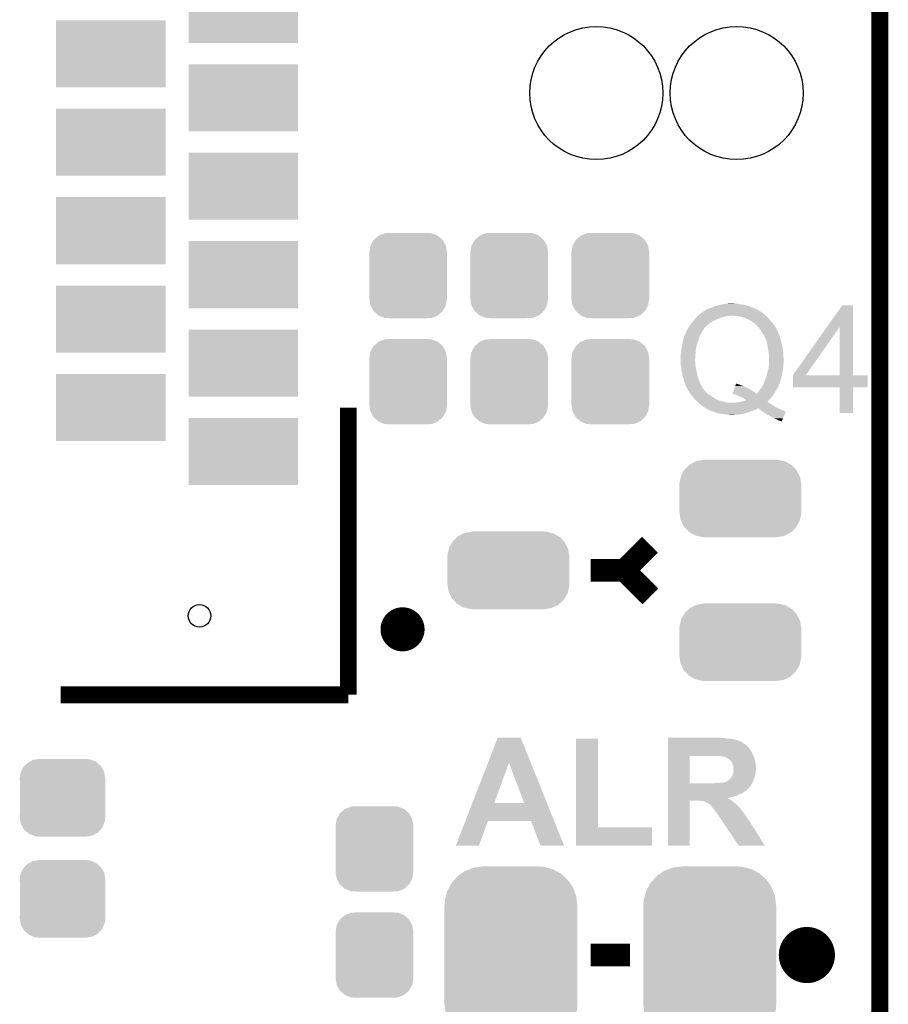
# Model space of a CAD drawing. Extents: x -0.05 to 0.95, y -0.15 to 2.1.
# Tile 32 of 51: x 0.64 to 0.95, y 0.99 to 1.34. Entities that reach past the tile are written whole.
import ezdxf

# ---------------------------------------------------------------- set-up
doc = ezdxf.new("R2010")
doc.units = 0
doc.layers.get('0').update_dxf_attribs({"linetype": 'CONTINUOUS'})
for name, color, linetype in [('LTE_IOT_13_CLICK_V101A_GKO', 9, 'CONTINUOUS'), ('LTE_IOT_13_CLICK_V101A_GTO', 11, 'CONTINUOUS'), ('LTE_IOT_13_CLICK_V101A_GTS', 8, 'CONTINUOUS')]:
    doc.layers.add(name, color=color, linetype=linetype)

# ---------------------------------------------------------------- blocks, each defined once
blk = doc.blocks.new('CUSTOM_171')
for points in [[(-0.02007, 0.02685), (-0.01898, 0.02807), (0.0202, 0.02685), (0.01884, 0.02807)], [(-0.01898, 0.02807), (-0.01755, 0.02906), (0.01884, 0.02807), (0.01772, 0.02906)], [(-0.01755, 0.02906), (-0.01625, 0.02996), (0.01772, 0.02906), (0.01604, 0.02996)], [(-0.01625, 0.02996), (-0.01451, 0.03062), (0.01604, 0.02996), (0.01479, 0.03062)], [(-0.01451, 0.03062), (-0.01315, 0.03114), (0.01479, 0.03062), (0.01274, 0.03114)], [(-0.01315, 0.03114), (-0.01076, 0.03144), (0.01274, 0.03114), (0.01157, 0.03144)], [(-0.01076, 0.03144), (-0.00985, 0.03155), (0.01157, 0.03144), (0.00985, 0.03155)], [(-0.02197, 0.02411), (-0.02119, 0.02558), (0.02208, 0.02411), (0.02107, 0.02558)], [(-0.02119, 0.02558), (-0.02007, 0.02685), (0.02107, 0.02558), (0.0202, 0.02685)], [(-0.02315, 0.021), (-0.02274, 0.02264), (0.02325, 0.021), (0.02263, 0.02264)], [(-0.02274, 0.02264), (-0.02197, 0.02411), (0.02263, 0.02264), (0.02208, 0.02411)], [(-0.0237, -0.0177), (-0.0237, 0.0177), (0.0237, -0.0177), (0.0237, 0.0177)], [(-0.02365, 0.0177), (-0.02354, 0.01942), (0.02365, 0.0177), (0.02344, 0.01942)], [(-0.02354, 0.01942), (-0.02315, 0.021), (0.02344, 0.01942), (0.02325, 0.021)], [(-0.02344, -0.01942), (-0.02365, -0.0177), (0.02354, -0.01942), (0.02365, -0.0177)], [(-0.02325, -0.021), (-0.02344, -0.01942), (0.02315, -0.021), (0.02354, -0.01942)], [(-0.02263, -0.02264), (-0.02325, -0.021), (0.02274, -0.02264), (0.02315, -0.021)], [(-0.02208, -0.02411), (-0.02263, -0.02264), (0.02197, -0.02411), (0.02274, -0.02264)], [(-0.02107, -0.02558), (-0.02208, -0.02411), (0.02119, -0.02558), (0.02197, -0.02411)], [(-0.0202, -0.02685), (-0.02107, -0.02558), (0.02007, -0.02685), (0.02119, -0.02558)], [(-0.01884, -0.02807), (-0.0202, -0.02685), (0.01898, -0.02807), (0.02007, -0.02685)], [(-0.01772, -0.02906), (-0.01884, -0.02807), (0.01755, -0.02906), (0.01898, -0.02807)], [(-0.01604, -0.02996), (-0.01772, -0.02906), (0.01625, -0.02996), (0.01755, -0.02906)], [(-0.01479, -0.03062), (-0.01604, -0.02996), (0.01451, -0.03062), (0.01625, -0.02996)], [(-0.01274, -0.03114), (-0.01479, -0.03062), (0.01315, -0.03114), (0.01451, -0.03062)], [(-0.01157, -0.03144), (-0.01274, -0.03114), (0.01076, -0.03144), (0.01315, -0.03114)], [(-0.00985, -0.03155), (-0.01157, -0.03144), (0.00985, -0.03155), (0.01076, -0.03144)]]:
    blk.add_solid(points)
blk = doc.blocks.new('CUSTOM_84')
for points in [[(-0.01229, 0.01267), (-0.01059, 0.01419), (0.01231, 0.01267), (0.01057, 0.01419)], [(-0.01059, 0.01419), (-0.01052, 0.01422), (0.01057, 0.01419), (0.01054, 0.01422)], [(-0.01052, 0.01422), (-0.00841, 0.01508), (0.01054, 0.01422), (0.00839, 0.01508)], [(-0.00841, 0.01508), (-0.00819, 0.01509), (0.00839, 0.01508), (0.00836, 0.01509)], [(-0.00819, 0.01509), (-0.00607, 0.0152), (0.00836, 0.01509), (0.00607, 0.0152)], [(-0.01385, 0.0083), (-0.01347, 0.01057), (0.01385, 0.0083), (0.01346, 0.01057)], [(-0.01347, 0.01057), (-0.01344, 0.01062), (0.01346, 0.01057), (0.01345, 0.01062)], [(-0.01344, 0.01062), (-0.01234, 0.01263), (0.01345, 0.01062), (0.01233, 0.01263)], [(-0.01234, 0.01263), (-0.01229, 0.01267), (0.01233, 0.01263), (0.01231, 0.01267)], [(-0.01385, 0.00825), (-0.01385, 0.0083), (0.01385, 0.00825), (0.01385, 0.0083)], [(-0.01385, -0.00825), (-0.01385, 0.00825), (0.01385, -0.00825), (0.01385, 0.00825)], [(-0.01385, -0.0083), (-0.01385, -0.00825), (0.01385, -0.0083), (0.01385, -0.00825)], [(-0.01346, -0.01057), (-0.01385, -0.0083), (0.01347, -0.01057), (0.01385, -0.0083)], [(-0.01345, -0.01062), (-0.01346, -0.01057), (0.01344, -0.01062), (0.01347, -0.01057)], [(-0.01233, -0.01263), (-0.01345, -0.01062), (0.01234, -0.01263), (0.01344, -0.01062)], [(-0.01231, -0.01267), (-0.01233, -0.01263), (0.01229, -0.01267), (0.01234, -0.01263)], [(-0.01057, -0.01419), (-0.01231, -0.01267), (0.01059, -0.01419), (0.01229, -0.01267)], [(-0.01054, -0.01422), (-0.01057, -0.01419), (0.01052, -0.01422), (0.01059, -0.01419)], [(-0.00839, -0.01508), (-0.01054, -0.01422), (0.00841, -0.01508), (0.01052, -0.01422)], [(-0.00836, -0.01509), (-0.00839, -0.01508), (0.00819, -0.01509), (0.00841, -0.01508)], [(-0.00607, -0.0152), (-0.00836, -0.01509), (0.00607, -0.0152), (0.00819, -0.01509)]]:
    blk.add_solid(points)
blk = doc.blocks.new('CUSTOM_86')
for points in [[(-0.01475, 0.00922), (-0.01419, 0.01059), (0.01485, 0.00922), (0.01409, 0.01059)], [(-0.01419, 0.01059), (-0.01358, 0.01127), (0.01409, 0.01059), (0.01371, 0.01127)], [(-0.01358, 0.01127), (-0.01263, 0.01234), (0.01371, 0.01127), (0.01249, 0.01234)], [(-0.01263, 0.01234), (-0.01175, 0.01282), (0.01249, 0.01234), (0.01194, 0.01282)], [(-0.01175, 0.01282), (-0.01057, 0.01347), (0.01194, 0.01282), (0.01032, 0.01347)], [(-0.01057, 0.01347), (-0.0092, 0.01369), (0.01032, 0.01347), (0.00976, 0.01369)], [(-0.0092, 0.01369), (-0.00825, 0.01385), (0.00976, 0.01369), (0.00825, 0.01385)], [(-0.01525, 0.0069), (-0.01508, 0.00841), (0.01525, 0.0069), (0.01499, 0.00841)], [(-0.01508, 0.00841), (-0.01475, 0.00922), (0.01499, 0.00841), (0.01485, 0.00922)], [(-0.0152, 0.00607), (-0.01525, 0.0069), (0.0152, 0.00607), (0.01525, 0.0069)], [(-0.0152, -0.00607), (-0.0152, 0.00607), (0.0152, -0.00607), (0.0152, 0.00607)], [(-0.01525, -0.0069), (-0.0152, -0.00607), (0.01525, -0.0069), (0.0152, -0.00607)], [(-0.01499, -0.00841), (-0.01525, -0.0069), (0.01508, -0.00841), (0.01525, -0.0069)], [(-0.01485, -0.00922), (-0.01499, -0.00841), (0.01475, -0.00922), (0.01508, -0.00841)], [(-0.01409, -0.01059), (-0.01485, -0.00922), (0.01419, -0.01059), (0.01475, -0.00922)], [(-0.01371, -0.01127), (-0.01409, -0.01059), (0.01358, -0.01127), (0.01419, -0.01059)], [(-0.01249, -0.01234), (-0.01371, -0.01127), (0.01263, -0.01234), (0.01358, -0.01127)], [(-0.01194, -0.01282), (-0.01249, -0.01234), (0.01175, -0.01282), (0.01263, -0.01234)], [(-0.01032, -0.01347), (-0.01194, -0.01282), (0.01057, -0.01347), (0.01175, -0.01282)], [(-0.00976, -0.01369), (-0.01032, -0.01347), (0.0092, -0.01369), (0.01057, -0.01347)], [(-0.00825, -0.01385), (-0.00976, -0.01369), (0.00825, -0.01385), (0.0092, -0.01369)]]:
    blk.add_solid(points)
blk = doc.blocks.new('RECTANGLE_190')
blk.add_solid([(0.0195, 0.01195), (0.0195, -0.01195), (-0.0195, 0.01195), (-0.0195, -0.01195)])
blk = doc.blocks.new('CUSTOM_191')
for points in [[(-0.01977, 0.01043), (-0.01823, 0.01187), (0.01968, 0.01043), (0.01833, 0.01187)], [(-0.01823, 0.01187), (-0.01783, 0.01224), (0.01833, 0.01187), (0.01768, 0.01224)], [(-0.01783, 0.01224), (-0.01586, 0.0132), (0.01768, 0.01224), (0.01602, 0.0132)], [(-0.01586, 0.0132), (-0.01543, 0.0134), (0.01602, 0.0132), (0.0151, 0.0134)], [(-0.01543, 0.0134), (-0.01295, 0.01378), (0.0151, 0.0134), (0.01343, 0.01378)], [(-0.01295, 0.01378), (-0.0128, 0.0138), (0.01343, 0.01378), (0.0128, 0.0138)], [(-0.0128, 0.0138), (-0.0128, 0.01385), (0.0128, 0.0138), (0.0128, 0.01385)], [(-0.02168, 0.00553), (-0.02123, 0.00753), (0.02161, 0.00553), (0.0213, 0.00753)], [(-0.02123, 0.00753), (-0.0211, 0.00812), (0.0213, 0.00753), (0.02102, 0.00812)], [(-0.0211, 0.00812), (-0.02006, 0.00993), (0.02102, 0.00812), (0.02014, 0.00993)], [(-0.02006, 0.00993), (-0.01977, 0.01043), (0.02014, 0.00993), (0.01968, 0.01043)], [(-0.0217, 0.0049), (-0.02168, 0.00553), (0.0217, 0.0049), (0.02161, 0.00553)], [(-0.0217, -0.0049), (-0.0217, 0.0049), (0.0217, -0.0049), (0.0217, 0.0049)], [(-0.02161, -0.00553), (-0.0217, -0.0049), (0.02168, -0.00553), (0.0217, -0.0049)], [(-0.0213, -0.00753), (-0.02161, -0.00553), (0.02123, -0.00753), (0.02168, -0.00553)], [(-0.02102, -0.00812), (-0.0213, -0.00753), (0.0211, -0.00812), (0.02123, -0.00753)], [(-0.02014, -0.00993), (-0.02102, -0.00812), (0.02006, -0.00993), (0.0211, -0.00812)], [(-0.01968, -0.01043), (-0.02014, -0.00993), (0.01977, -0.01043), (0.02006, -0.00993)], [(-0.01833, -0.01187), (-0.01968, -0.01043), (0.01823, -0.01187), (0.01977, -0.01043)], [(-0.01768, -0.01224), (-0.01833, -0.01187), (0.01783, -0.01224), (0.01823, -0.01187)], [(-0.01602, -0.0132), (-0.01768, -0.01224), (0.01586, -0.0132), (0.01783, -0.01224)], [(-0.0151, -0.0134), (-0.01602, -0.0132), (0.01543, -0.0134), (0.01586, -0.0132)], [(-0.01343, -0.01378), (-0.0151, -0.0134), (0.01295, -0.01378), (0.01543, -0.0134)], [(-0.0128, -0.0138), (-0.01343, -0.01378), (0.0128, -0.0138), (0.01295, -0.01378)], [(-0.0128, -0.01385), (-0.0128, -0.0138), (0.0128, -0.01385), (0.0128, -0.0138)]]:
    blk.add_solid(points)
blk = doc.blocks.new('ROUND_87')
blk.add_circle((0, 0), 0.0237)
blk = doc.blocks.new('ROUND_10')
blk.add_circle((0, 0), 0.004)

msp = doc.modelspace()

# ---------------------------------------------------------------- linework, layer by layer
at = {"layer": 'LTE_IOT_13_CLICK_V101A_GKO', "const_width": 0.006}
msp.add_lwpolyline([(0.95, -0.05), (0.95, 2.01)], dxfattribs=at)
at = {"layer": 'LTE_IOT_13_CLICK_V101A_GTO'}
for points, const_width in [([(0.7607, 1.0967), (0.7607, 1.199)], 0.006), ([(0.859, 1.141), (0.8681, 1.1501)], 0.008), ([(0.847, 1.141), (0.859, 1.141), (0.8683, 1.1317)], 0.008), ([(0.6583, 1.0967), (0.7607, 1.0967)], 0.006), ([(0.847, 1.004), (0.861, 1.004)], 0.008)]:
    msp.add_lwpolyline(points, dxfattribs=dict(at, const_width=const_width))
for points, const_width in [([(0.7761, 1.12, 1), (0.7839, 1.12, 1)], 0.0079), ([(0.919, 1.004, 1), (0.929, 1.004, 1)], 0.01)]:
    msp.add_lwpolyline(points, format="xyb", close=True, dxfattribs=dict(at, const_width=const_width))
for points in [[(0.8886, 1.234), (0.8894, 1.2344), (0.9061, 1.234), (0.9053, 1.2344)], [(0.8894, 1.2344), (0.89, 1.2346), (0.9053, 1.2344), (0.90477, 1.2346)], [(0.89, 1.2346), (0.8906, 1.2349), (0.90477, 1.2346), (0.90397, 1.2349)], [(0.8906, 1.2349), (0.89095, 1.235), (0.90397, 1.2349), (0.9037, 1.235)], [(0.89095, 1.235), (0.892, 1.2353), (0.9037, 1.235), (0.90268, 1.2353)], [(0.892, 1.2353), (0.89285, 1.2355), (0.90268, 1.2353), (0.902, 1.2355)], [(0.89285, 1.2355), (0.8937, 1.2357), (0.902, 1.2355), (0.9006, 1.2357)], [(0.8937, 1.2357), (0.89427, 1.2358), (0.9006, 1.2357), (0.8999, 1.2358)], [(0.89427, 1.2358), (0.8954, 1.236), (0.8999, 1.2358), (0.8993, 1.236)], [(0.8954, 1.236), (0.8964, 1.2361), (0.8983, 1.236), (0.8979, 1.2361)], [(0.8954, 1.236), (0.8954, 1.236), (0.8993, 1.236), (0.8983, 1.236)], [(0.93116, 1.2277), (0.9366, 1.2354), (0.9404, 1.2277), (0.9404, 1.2354)], [(0.9366, 1.2354), (0.9366, 1.2354), (0.9404, 1.2354), (0.9366, 1.2354)], [(0.88427, 1.2307), (0.88454, 1.231), (0.8926, 1.2307), (0.8933, 1.231)], [(0.88454, 1.231), (0.88472, 1.2312), (0.8933, 1.231), (0.8941, 1.2312)], [(0.88472, 1.2312), (0.88491, 1.2314), (0.8941, 1.2312), (0.8948, 1.2314)], [(0.88491, 1.2314), (0.885, 1.2315), (0.8948, 1.2314), (0.8954, 1.2315)], [(0.885, 1.2315), (0.88512, 1.2316), (0.8954, 1.2315), (0.8959, 1.2316)], [(0.88512, 1.2316), (0.88524, 1.2317), (0.8964, 1.2316), (0.8968, 1.2317)], [(0.88524, 1.2317), (0.88618, 1.2325), (0.9094, 1.2317), (0.9085, 1.2325)], [(0.88618, 1.2325), (0.8863, 1.2326), (0.9085, 1.2325), (0.90833, 1.2326)], [(0.8863, 1.2326), (0.8866, 1.2328), (0.90833, 1.2326), (0.908, 1.2328)], [(0.8866, 1.2328), (0.88705, 1.2331), (0.908, 1.2328), (0.9077, 1.2331)], [(0.88705, 1.2331), (0.8872, 1.2332), (0.9077, 1.2331), (0.9074, 1.2332)], [(0.8872, 1.2332), (0.8875, 1.2334), (0.9074, 1.2332), (0.9071, 1.2334)], [(0.8875, 1.2334), (0.88765, 1.2335), (0.9071, 1.2334), (0.907, 1.2335)], [(0.88765, 1.2335), (0.8878, 1.2336), (0.907, 1.2335), (0.90682, 1.2336)], [(0.8878, 1.2336), (0.8879, 1.2337), (0.90682, 1.2336), (0.90664, 1.2337)], [(0.888, 1.2337), (0.8883, 1.2339), (0.90664, 1.2337), (0.90628, 1.2339)], [(0.8883, 1.2339), (0.8886, 1.234), (0.90628, 1.2339), (0.9061, 1.234)], [(0.8988, 1.2316), (0.8974, 1.2317), (0.9095, 1.2316), (0.9094, 1.2317)], [(0.9001, 1.2314), (0.8988, 1.2316), (0.9097, 1.2314), (0.9095, 1.2316)], [(0.9013, 1.2311), (0.9001, 1.2314), (0.91, 1.2311), (0.9097, 1.2314)], [(0.9023, 1.2307), (0.9013, 1.2311), (0.9104, 1.2307), (0.91, 1.2311)], [(0.8817, 1.2273), (0.88175, 1.2274), (0.88755, 1.2273), (0.8876, 1.2274)], [(0.88175, 1.2274), (0.8819, 1.2277), (0.8876, 1.2274), (0.8879, 1.2277)], [(0.8819, 1.2277), (0.8822, 1.2281), (0.8879, 1.2277), (0.8883, 1.2281)], [(0.8822, 1.2281), (0.88249, 1.2285), (0.8883, 1.2281), (0.8887, 1.2285)], [(0.88249, 1.2285), (0.88285, 1.229), (0.8887, 1.2285), (0.8894, 1.229)], [(0.88285, 1.229), (0.883, 1.2292), (0.8894, 1.229), (0.88967, 1.2292)], [(0.883, 1.2292), (0.88333, 1.2296), (0.88967, 1.2292), (0.8902, 1.2296)], [(0.88333, 1.2296), (0.8839, 1.2303), (0.8902, 1.2296), (0.8916, 1.2303)], [(0.8839, 1.2303), (0.88399, 1.2304), (0.8916, 1.2303), (0.8918, 1.2304)], [(0.88399, 1.2304), (0.88427, 1.2307), (0.8918, 1.2304), (0.8926, 1.2307)], [(0.9031, 1.2304), (0.9023, 1.2307), (0.91068, 1.2304), (0.9104, 1.2307)], [(0.9034, 1.2302), (0.9031, 1.2304), (0.91086, 1.2302), (0.91068, 1.2304)], [(0.9037, 1.2301), (0.9034, 1.2302), (0.91095, 1.2301), (0.91086, 1.2302)], [(0.904, 1.2299), (0.9037, 1.2301), (0.91113, 1.2299), (0.91095, 1.2301)], [(0.9042, 1.2297), (0.9041, 1.2299), (0.91132, 1.2297), (0.91113, 1.2299)], [(0.90459, 1.2295), (0.9043, 1.2297), (0.9115, 1.2295), (0.91132, 1.2297)], [(0.9053, 1.229), (0.90459, 1.2295), (0.91187, 1.229), (0.9115, 1.2295)], [(0.9063, 1.228), (0.9053, 1.229), (0.9126, 1.228), (0.91187, 1.229)], [(0.9071, 1.2272), (0.9063, 1.228), (0.91305, 1.2272), (0.9126, 1.228)], [(0.919, 1.2105), (0.93116, 1.2277), (0.9236, 1.2105), (0.9357, 1.2277)], [(0.9357, 1.2105), (0.9357, 1.2277), (0.9404, 1.2105), (0.9404, 1.2277)], [(0.8799, 1.2229), (0.88028, 1.2241), (0.8853, 1.2229), (0.8857, 1.2241)], [(0.88028, 1.2241), (0.8805, 1.2248), (0.8857, 1.2241), (0.88605, 1.2248)], [(0.8805, 1.2248), (0.88083, 1.2255), (0.88605, 1.2248), (0.8864, 1.2255)], [(0.88083, 1.2255), (0.88111, 1.2261), (0.8864, 1.2255), (0.8868, 1.2261)], [(0.88111, 1.2261), (0.8813, 1.2265), (0.8868, 1.2261), (0.88696, 1.2265)], [(0.8813, 1.2266), (0.8814, 1.2267), (0.887, 1.2266), (0.8871, 1.2267)], [(0.8813, 1.2265), (0.8813, 1.2266), (0.88696, 1.2265), (0.887, 1.2266)], [(0.8814, 1.2267), (0.8815, 1.227), (0.8871, 1.2267), (0.8874, 1.227)], [(0.8815, 1.227), (0.8817, 1.2273), (0.8874, 1.227), (0.88755, 1.2273)], [(0.90763, 1.2264), (0.9071, 1.2272), (0.9135, 1.2264), (0.91305, 1.2272)], [(0.9077, 1.2263), (0.90763, 1.2264), (0.91355, 1.2263), (0.9135, 1.2264)], [(0.90789, 1.226), (0.9077, 1.2263), (0.9137, 1.226), (0.91355, 1.2263)], [(0.90814, 1.2256), (0.90789, 1.226), (0.9138, 1.2256), (0.9137, 1.226)], [(0.9082, 1.2255), (0.90814, 1.2256), (0.91385, 1.2255), (0.9138, 1.2256)], [(0.9084, 1.2252), (0.9082, 1.2255), (0.914, 1.2252), (0.91385, 1.2255)], [(0.9086, 1.2249), (0.9084, 1.2252), (0.91412, 1.2249), (0.914, 1.2252)], [(0.90867, 1.2247), (0.9086, 1.2249), (0.9142, 1.2247), (0.91412, 1.2249)], [(0.9087, 1.2246), (0.90867, 1.2247), (0.91423, 1.2246), (0.9142, 1.2247)], [(0.9089, 1.2245), (0.9087, 1.2246), (0.91427, 1.2245), (0.91423, 1.2246)], [(0.9089, 1.2243), (0.9089, 1.2245), (0.91433, 1.2243), (0.91427, 1.2245)], [(0.90899, 1.2241), (0.9089, 1.2243), (0.9144, 1.2241), (0.91433, 1.2243)], [(0.9095, 1.223), (0.90899, 1.2241), (0.91471, 1.223), (0.9144, 1.2241)], [(0.87939, 1.2201), (0.8796, 1.2212), (0.8845, 1.2201), (0.8848, 1.2212)], [(0.8796, 1.2212), (0.87979, 1.2223), (0.8848, 1.2212), (0.8851, 1.2223)], [(0.87979, 1.2223), (0.8799, 1.2229), (0.8851, 1.2223), (0.8853, 1.2229)], [(0.90959, 1.2227), (0.9095, 1.223), (0.9148, 1.2227), (0.91471, 1.223)], [(0.9099, 1.2216), (0.90959, 1.2227), (0.91507, 1.2216), (0.9148, 1.2227)], [(0.90997, 1.2211), (0.9099, 1.2216), (0.9152, 1.2211), (0.91507, 1.2216)], [(0.9101, 1.2202), (0.90997, 1.2211), (0.9154, 1.2202), (0.9152, 1.2211)], [(0.879, 1.2167), (0.8791, 1.2171), (0.88424, 1.2167), (0.88427, 1.2171)], [(0.8791, 1.2182), (0.8792, 1.2189), (0.88435, 1.2182), (0.8844, 1.2189)], [(0.8791, 1.2171), (0.8791, 1.2182), (0.88427, 1.2171), (0.88435, 1.2182)], [(0.8792, 1.2189), (0.8793, 1.2196), (0.8844, 1.2189), (0.88446, 1.2196)], [(0.8793, 1.2196), (0.87939, 1.2201), (0.88446, 1.2196), (0.8845, 1.2201)], [(0.9103, 1.2189), (0.9101, 1.2202), (0.91554, 1.2189), (0.9154, 1.2202)], [(0.9104, 1.2184), (0.9103, 1.2189), (0.91559, 1.2184), (0.91554, 1.2189)], [(0.91042, 1.2183), (0.9104, 1.2184), (0.9156, 1.2183), (0.91559, 1.2184)], [(0.9105, 1.2178), (0.91042, 1.2183), (0.91562, 1.2178), (0.9156, 1.2183)], [(0.9105, 1.2162), (0.9105, 1.2178), (0.9157, 1.2162), (0.91562, 1.2178)], [(0.879, 1.2161), (0.879, 1.2167), (0.8842, 1.2161), (0.88424, 1.2167)], [(0.87904, 1.2154), (0.879, 1.2161), (0.8842, 1.2154), (0.8842, 1.2161)], [(0.87906, 1.2149), (0.87904, 1.2154), (0.8843, 1.2149), (0.8842, 1.2154)], [(0.87909, 1.2143), (0.87906, 1.2149), (0.8843, 1.2143), (0.8843, 1.2149)], [(0.8791, 1.2141), (0.87909, 1.2143), (0.88433, 1.2141), (0.8843, 1.2143)], [(0.87915, 1.2136), (0.8791, 1.2141), (0.8844, 1.2136), (0.88433, 1.2141)], [(0.87924, 1.2128), (0.87915, 1.2136), (0.8845, 1.2128), (0.8844, 1.2136)], [(0.9104, 1.2133), (0.91041, 1.2134), (0.91559, 1.2133), (0.9156, 1.2134)], [(0.91041, 1.2134), (0.91045, 1.2139), (0.9156, 1.2134), (0.9156, 1.2139)], [(0.91045, 1.2139), (0.91049, 1.2145), (0.9156, 1.2139), (0.9157, 1.2145)], [(0.91049, 1.2145), (0.9105, 1.2146), (0.9157, 1.2145), (0.9157, 1.2146)], [(0.9105, 1.2146), (0.9105, 1.2162), (0.9157, 1.2146), (0.9157, 1.2162)], [(0.8793, 1.2122), (0.87924, 1.2128), (0.88463, 1.2122), (0.8845, 1.2128)], [(0.87939, 1.2119), (0.8793, 1.2122), (0.8847, 1.2119), (0.88463, 1.2122)], [(0.8796, 1.2112), (0.87939, 1.2119), (0.88485, 1.2112), (0.8847, 1.2119)], [(0.8797, 1.2104), (0.8796, 1.2112), (0.88502, 1.2104), (0.88485, 1.2112)], [(0.8798, 1.21), (0.8797, 1.2104), (0.8851, 1.21), (0.88502, 1.2104)], [(0.8799, 1.2096), (0.8798, 1.21), (0.88523, 1.2096), (0.8851, 1.21)], [(0.9095, 1.2097), (0.90975, 1.2106), (0.91492, 1.2097), (0.9151, 1.2106)], [(0.90975, 1.2106), (0.9098, 1.2108), (0.9151, 1.2106), (0.91514, 1.2108)], [(0.9098, 1.2108), (0.9101, 1.212), (0.91514, 1.2108), (0.9154, 1.212)], [(0.9101, 1.212), (0.9104, 1.2133), (0.9154, 1.212), (0.91559, 1.2133)], [(0.919, 1.2062), (0.919, 1.2105), (0.9457, 1.2062), (0.9457, 1.2105)], [(0.919, 1.2105), (0.919, 1.2105), (0.9457, 1.2105), (0.9404, 1.2105)], [(0.919, 1.2105), (0.919, 1.2105), (0.9357, 1.2105), (0.93368, 1.2105)], [(0.919, 1.2105), (0.919, 1.2105), (0.93368, 1.2105), (0.9236, 1.2105)], [(0.88011, 1.2091), (0.8799, 1.2096), (0.8854, 1.2091), (0.88523, 1.2096)], [(0.8802, 1.2089), (0.88011, 1.2091), (0.88549, 1.2089), (0.8854, 1.2091)], [(0.8803, 1.2082), (0.8802, 1.2089), (0.8858, 1.2082), (0.88549, 1.2089)], [(0.8806, 1.2076), (0.8803, 1.2082), (0.88604, 1.2076), (0.8858, 1.2082)], [(0.88076, 1.2072), (0.8806, 1.2076), (0.8862, 1.2072), (0.88604, 1.2076)], [(0.8808, 1.2071), (0.88076, 1.2072), (0.88626, 1.2071), (0.8862, 1.2072)], [(0.8809, 1.2067), (0.8808, 1.2071), (0.88648, 1.2067), (0.88626, 1.2071)], [(0.8813, 1.2059), (0.8809, 1.2067), (0.88692, 1.2059), (0.88648, 1.2067)], [(0.89808, 1.2055), (0.89851, 1.2067), (0.9037, 1.2055), (0.9013, 1.2067)], [(0.89851, 1.2067), (0.89862, 1.207), (0.9013, 1.2067), (0.9003, 1.207)], [(0.89862, 1.207), (0.89869, 1.2072), (0.9003, 1.207), (0.8999, 1.2072)], [(0.89869, 1.2072), (0.89873, 1.2073), (0.8999, 1.2072), (0.8995, 1.2073)], [(0.89873, 1.2073), (0.89876, 1.2074), (0.8995, 1.2073), (0.8992, 1.2074)], [(0.89876, 1.2074), (0.8988, 1.2075), (0.8992, 1.2074), (0.899, 1.2075)], [(0.90796, 1.2063), (0.90819, 1.2067), (0.9137, 1.2063), (0.9139, 1.2067)], [(0.90819, 1.2067), (0.9083, 1.2069), (0.9139, 1.2067), (0.91397, 1.2069)], [(0.9083, 1.2069), (0.90848, 1.2073), (0.91397, 1.2069), (0.9141, 1.2073)], [(0.90848, 1.2073), (0.90857, 1.2075), (0.9141, 1.2073), (0.9142, 1.2075)], [(0.90857, 1.2075), (0.90861, 1.2076), (0.9142, 1.2075), (0.9143, 1.2076)], [(0.90861, 1.2076), (0.90866, 1.2077), (0.9143, 1.2076), (0.9143, 1.2077)], [(0.90866, 1.2077), (0.9091, 1.2087), (0.9143, 1.2077), (0.91466, 1.2087)], [(0.9091, 1.2087), (0.90926, 1.2091), (0.91466, 1.2087), (0.9148, 1.2091)], [(0.90926, 1.2091), (0.9095, 1.2097), (0.9148, 1.2091), (0.91492, 1.2097)], [(0.88158, 1.2054), (0.8813, 1.2059), (0.8872, 1.2054), (0.88692, 1.2059)], [(0.88197, 1.2047), (0.88158, 1.2054), (0.8879, 1.2047), (0.8872, 1.2054)], [(0.88203, 1.2046), (0.88197, 1.2047), (0.8879, 1.2046), (0.8879, 1.2047)], [(0.88209, 1.2045), (0.88203, 1.2046), (0.888, 1.2045), (0.8879, 1.2046)], [(0.8822, 1.2043), (0.88209, 1.2045), (0.8883, 1.2043), (0.888, 1.2045)], [(0.88244, 1.204), (0.8822, 1.2043), (0.8885, 1.204), (0.8883, 1.2043)], [(0.88267, 1.2037), (0.88244, 1.204), (0.8889, 1.2037), (0.8885, 1.204)], [(0.88314, 1.2031), (0.88267, 1.2037), (0.8899, 1.2031), (0.8889, 1.2037)], [(0.8833, 1.2029), (0.88314, 1.2031), (0.8902, 1.2029), (0.8899, 1.2031)], [(0.8838, 1.2023), (0.8833, 1.2029), (0.8911, 1.2023), (0.8902, 1.2029)], [(0.8975, 1.2039), (0.89783, 1.2048), (0.906, 1.2039), (0.9049, 1.2048)], [(0.8985, 1.2036), (0.8975, 1.2039), (0.91209, 1.2036), (0.91228, 1.2039)], [(0.8975, 1.2039), (0.8975, 1.2039), (0.9061, 1.2039), (0.906, 1.2039)], [(0.89783, 1.2048), (0.89808, 1.2055), (0.9049, 1.2048), (0.9037, 1.2055)], [(0.8994, 1.2033), (0.8985, 1.2036), (0.9119, 1.2033), (0.91209, 1.2036)], [(0.9003, 1.2029), (0.8994, 1.2033), (0.91157, 1.2029), (0.9119, 1.2033)], [(0.901, 1.2026), (0.9003, 1.2029), (0.91133, 1.2026), (0.91157, 1.2029)], [(0.9061, 1.2039), (0.9065, 1.2043), (0.91228, 1.2039), (0.91254, 1.2043)], [(0.9065, 1.2043), (0.90657, 1.2044), (0.91254, 1.2043), (0.9126, 1.2044)], [(0.90657, 1.2044), (0.9071, 1.2051), (0.9126, 1.2044), (0.91302, 1.2051)], [(0.9071, 1.2051), (0.90734, 1.2054), (0.91302, 1.2051), (0.9132, 1.2054)], [(0.90734, 1.2054), (0.9075, 1.2056), (0.9132, 1.2054), (0.91331, 1.2056)], [(0.9075, 1.2056), (0.9079, 1.2062), (0.91331, 1.2056), (0.91364, 1.2062)], [(0.9079, 1.2062), (0.90796, 1.2063), (0.91364, 1.2062), (0.9137, 1.2063)], [(0.9357, 1.197), (0.9357, 1.2062), (0.9404, 1.197), (0.9404, 1.2062)], [(0.9357, 1.2062), (0.9357, 1.2062), (0.9404, 1.2062), (0.9457, 1.2062)], [(0.88413, 1.2019), (0.8838, 1.2023), (0.8918, 1.2019), (0.8911, 1.2023)], [(0.8843, 1.2017), (0.88413, 1.2019), (0.89233, 1.2017), (0.8918, 1.2019)], [(0.88474, 1.2013), (0.8843, 1.2017), (0.8934, 1.2013), (0.89233, 1.2017)], [(0.88496, 1.2011), (0.88474, 1.2013), (0.8944, 1.2011), (0.8934, 1.2013)], [(0.88529, 1.2008), (0.88496, 1.2011), (0.8953, 1.2008), (0.8944, 1.2011)], [(0.8854, 1.2007), (0.88529, 1.2008), (0.8963, 1.2007), (0.8953, 1.2008)], [(0.88574, 1.2004), (0.8854, 1.2007), (0.9109, 1.2004), (0.9106, 1.2007)], [(0.88596, 1.2002), (0.88574, 1.2004), (0.9112, 1.2002), (0.9109, 1.2004)], [(0.8863, 1.1999), (0.88596, 1.2002), (0.91174, 1.1999), (0.9112, 1.2002)], [(0.88657, 1.1997), (0.8863, 1.1999), (0.9121, 1.1997), (0.91174, 1.1999)], [(0.8871, 1.1993), (0.88657, 1.1997), (0.91277, 1.1993), (0.9121, 1.1997)], [(0.8984, 1.2007), (0.899, 1.2008), (0.9106, 1.2007), (0.9103, 1.2008)], [(0.899, 1.2008), (0.8999, 1.2009), (0.9103, 1.2008), (0.9101, 1.2009)], [(0.8999, 1.2009), (0.9007, 1.2011), (0.9101, 1.2009), (0.91, 1.2011)], [(0.9007, 1.2011), (0.9016, 1.2013), (0.91, 1.2011), (0.91018, 1.2013)], [(0.9016, 1.2022), (0.901, 1.2026), (0.911, 1.2022), (0.91133, 1.2026)], [(0.9021, 1.2019), (0.9016, 1.2022), (0.91073, 1.2019), (0.911, 1.2022)], [(0.9016, 1.2013), (0.9025, 1.2017), (0.91018, 1.2013), (0.91054, 1.2017)], [(0.9024, 1.2017), (0.9021, 1.2019), (0.91055, 1.2017), (0.91073, 1.2019)], [(0.9025, 1.2017), (0.9024, 1.2017), (0.91054, 1.2017), (0.91055, 1.2017)], [(0.8874, 1.1991), (0.8871, 1.1993), (0.9131, 1.1991), (0.91277, 1.1993)], [(0.8876, 1.1989), (0.8874, 1.1991), (0.91347, 1.1989), (0.9131, 1.1991)], [(0.8878, 1.1988), (0.8877, 1.1989), (0.91365, 1.1988), (0.91347, 1.1989)], [(0.888, 1.1987), (0.8878, 1.1988), (0.91383, 1.1987), (0.91365, 1.1988)], [(0.8882, 1.1986), (0.888, 1.1987), (0.9065, 1.1986), (0.9066, 1.1987)], [(0.888, 1.1987), (0.888, 1.1987), (0.9066, 1.1987), (0.9067, 1.1987)], [(0.8884, 1.1985), (0.8882, 1.1986), (0.9062, 1.1985), (0.9065, 1.1986)], [(0.8888, 1.1983), (0.8884, 1.1985), (0.906, 1.1983), (0.9062, 1.1985)], [(0.889, 1.1982), (0.8888, 1.1983), (0.9055, 1.1982), (0.906, 1.1983)], [(0.8894, 1.198), (0.889, 1.1982), (0.90523, 1.198), (0.9055, 1.1982)], [(0.88967, 1.1979), (0.8894, 1.198), (0.9051, 1.1979), (0.90523, 1.198)], [(0.88993, 1.1978), (0.88967, 1.1979), (0.9045, 1.1978), (0.9051, 1.1979)], [(0.89047, 1.1976), (0.88993, 1.1978), (0.9039, 1.1976), (0.9045, 1.1978)], [(0.891, 1.1974), (0.89047, 1.1976), (0.9035, 1.1974), (0.9039, 1.1976)], [(0.89134, 1.1973), (0.891, 1.1974), (0.9033, 1.1973), (0.9035, 1.1974)], [(0.8927, 1.1969), (0.89134, 1.1973), (0.9017, 1.1969), (0.9033, 1.1973)], [(0.8941, 1.1967), (0.8927, 1.1969), (0.9009, 1.1967), (0.9017, 1.1969)], [(0.8948, 1.1966), (0.8941, 1.1967), (0.9003, 1.1966), (0.9009, 1.1967)], [(0.8954, 1.1964), (0.8948, 1.1966), (0.8991, 1.1964), (0.9003, 1.1966)], [(0.8968, 1.1963), (0.8964, 1.1964), (0.8973, 1.1963), (0.8982, 1.1964)], [(0.90697, 1.1985), (0.9067, 1.1987), (0.9142, 1.1985), (0.91383, 1.1987)], [(0.90765, 1.198), (0.90697, 1.1985), (0.9154, 1.198), (0.9142, 1.1985)], [(0.9082, 1.1976), (0.90765, 1.198), (0.91628, 1.1976), (0.9154, 1.198)], [(0.90835, 1.1975), (0.9082, 1.1976), (0.9165, 1.1975), (0.91628, 1.1976)], [(0.9097, 1.1966), (0.90835, 1.1975), (0.91611, 1.1966), (0.9165, 1.1975)], [(0.9111, 1.1958), (0.9097, 1.1966), (0.91577, 1.1958), (0.91611, 1.1966)], [(0.9124, 1.1952), (0.9111, 1.1958), (0.91551, 1.1952), (0.91577, 1.1958)], [(0.9129, 1.1949), (0.9124, 1.1952), (0.91539, 1.1949), (0.91551, 1.1952)], [(0.9134, 1.1947), (0.9129, 1.1949), (0.9153, 1.1947), (0.91539, 1.1949)], [(0.9139, 1.1944), (0.9134, 1.1947), (0.91517, 1.1944), (0.9153, 1.1947)], [(0.9142, 1.1943), (0.9139, 1.1944), (0.91513, 1.1943), (0.91517, 1.1944)], [(0.9146, 1.1942), (0.9142, 1.1943), (0.91509, 1.1942), (0.91513, 1.1943)], [(0.9148, 1.1941), (0.9146, 1.1942), (0.91504, 1.1941), (0.91509, 1.1942)], [(0.9149, 1.194), (0.9148, 1.1941), (0.915, 1.194), (0.91504, 1.1941)], [(0.81045, 1.0725), (0.8139, 1.0814), (0.82567, 1.0725), (0.8221, 1.0814)], [(0.8139, 1.0814), (0.8139, 1.0814), (0.8221, 1.0814), (0.8139, 1.0814)], [(0.8418, 1.0495), (0.8418, 1.0811), (0.8496, 1.0495), (0.8496, 1.0811)], [(0.8418, 1.0811), (0.8418, 1.0811), (0.8496, 1.0811), (0.8418, 1.0811)], [(0.8745, 1.0813), (0.8745, 1.0814), (0.8935, 1.0813), (0.8929, 1.0814)], [(0.8745, 1.0811), (0.8745, 1.0813), (0.8957, 1.0811), (0.8942, 1.0813)], [(0.8745, 1.081), (0.8745, 1.0811), (0.8972, 1.081), (0.8957, 1.0811)], [(0.8745, 1.0807), (0.8745, 1.081), (0.8986, 1.0807), (0.8972, 1.081)], [(0.8745, 1.0805), (0.8745, 1.0807), (0.8992, 1.0805), (0.8986, 1.0807)], [(0.8745, 1.0804), (0.8745, 1.0805), (0.8997, 1.0804), (0.8992, 1.0805)], [(0.8745, 1.0803), (0.8745, 1.0804), (0.8998, 1.0803), (0.8998, 1.0804)], [(0.8745, 1.0804), (0.8745, 1.0804), (0.8998, 1.0804), (0.8997, 1.0804)], [(0.8745, 1.0801), (0.8745, 1.0803), (0.9002, 1.0801), (0.8998, 1.0803)], [(0.8745, 1.0799), (0.8745, 1.0801), (0.9007, 1.0799), (0.9002, 1.0801)], [(0.8745, 1.0795), (0.8745, 1.0799), (0.9013, 1.0795), (0.9007, 1.0799)], [(0.8745, 1.079), (0.8745, 1.0795), (0.9021, 1.079), (0.9013, 1.0795)], [(0.8745, 1.0784), (0.8745, 1.079), (0.9028, 1.0784), (0.9021, 1.079)], [(0.8745, 1.0776), (0.8745, 1.0784), (0.9035, 1.0776), (0.9028, 1.0784)], [(0.8745, 1.0766), (0.8745, 1.0776), (0.9042, 1.0766), (0.9035, 1.0776)], [(0.8745, 1.0765), (0.8745, 1.0766), (0.9042, 1.0765), (0.9042, 1.0766)], [(0.8745, 1.0764), (0.8745, 1.0765), (0.9043, 1.0764), (0.9042, 1.0765)], [(0.8745, 1.0756), (0.8745, 1.0764), (0.9047, 1.0756), (0.9043, 1.0764)], [(0.8745, 1.0749), (0.8745, 1.0756), (0.9051, 1.0749), (0.9047, 1.0756)], [(0.8745, 1.0651), (0.8745, 1.0749), (0.8823, 1.0651), (0.8823, 1.0749)], [(0.8745, 1.0749), (0.8745, 1.0749), (0.8823, 1.0749), (0.8911, 1.0749)], [(0.8934, 1.0748), (0.8929, 1.0749), (0.90512, 1.0748), (0.9051, 1.0749)], [(0.8939, 1.0747), (0.8937, 1.0748), (0.90514, 1.0747), (0.90512, 1.0748)], [(0.8946, 1.0746), (0.8939, 1.0747), (0.90517, 1.0746), (0.90514, 1.0747)], [(0.8952, 1.0744), (0.8946, 1.0746), (0.90521, 1.0744), (0.90517, 1.0746)], [(0.8957, 1.0741), (0.8952, 1.0744), (0.90528, 1.0741), (0.90521, 1.0744)], [(0.8959, 1.074), (0.8957, 1.0741), (0.9053, 1.074), (0.90528, 1.0741)], [(0.8961, 1.0739), (0.8959, 1.074), (0.90533, 1.0739), (0.9053, 1.074)], [(0.8964, 1.0736), (0.8961, 1.0739), (0.90542, 1.0736), (0.90533, 1.0739)], [(0.8967, 1.0734), (0.8964, 1.0736), (0.90548, 1.0734), (0.90542, 1.0736)], [(0.8968, 1.0732), (0.8967, 1.0734), (0.90554, 1.0732), (0.90548, 1.0734)], [(0.89696, 1.073), (0.8968, 1.0732), (0.9056, 1.073), (0.90554, 1.0732)], [(0.8049, 1.0582), (0.81045, 1.0725), (0.8127, 1.0582), (0.8179, 1.0725)], [(0.8233, 1.0582), (0.8179, 1.0725), (0.8314, 1.0582), (0.82567, 1.0725)], [(0.8972, 1.0727), (0.89696, 1.073), (0.90565, 1.0727), (0.9056, 1.073)], [(0.8975, 1.0722), (0.8972, 1.0727), (0.90575, 1.0722), (0.90565, 1.0727)], [(0.89756, 1.0719), (0.8975, 1.0722), (0.9058, 1.0719), (0.90575, 1.0722)], [(0.8976, 1.0717), (0.89756, 1.0719), (0.90582, 1.0717), (0.9058, 1.0719)], [(0.8978, 1.0712), (0.8976, 1.0717), (0.90585, 1.0712), (0.90582, 1.0717)], [(0.8978, 1.0707), (0.8978, 1.0712), (0.90589, 1.0707), (0.90585, 1.0712)], [(0.89783, 1.0706), (0.8978, 1.0707), (0.9059, 1.0706), (0.90589, 1.0707)], [(0.8978, 1.0695), (0.89787, 1.0699), (0.9058, 1.0695), (0.9058, 1.0699)], [(0.8979, 1.0704), (0.89783, 1.0706), (0.9059, 1.0704), (0.9059, 1.0706)], [(0.89787, 1.0699), (0.8979, 1.0701), (0.9058, 1.0699), (0.90587, 1.0701)], [(0.8979, 1.0702), (0.8979, 1.0704), (0.9059, 1.0702), (0.9059, 1.0704)], [(0.8979, 1.0701), (0.8979, 1.0702), (0.90587, 1.0701), (0.9059, 1.0702)], [(0.8957, 1.066), (0.8964, 1.0665), (0.90488, 1.066), (0.90509, 1.0665)], [(0.8964, 1.0665), (0.8969, 1.067), (0.90509, 1.0665), (0.9053, 1.067)], [(0.8969, 1.067), (0.8971, 1.0672), (0.9053, 1.067), (0.90535, 1.0672)], [(0.8971, 1.0673), (0.8972, 1.0674), (0.90538, 1.0673), (0.90541, 1.0674)], [(0.8971, 1.0672), (0.8971, 1.0673), (0.90535, 1.0672), (0.90538, 1.0673)], [(0.8972, 1.0674), (0.8975, 1.068), (0.90541, 1.0674), (0.90557, 1.068)], [(0.8975, 1.068), (0.89753, 1.0681), (0.90557, 1.068), (0.9056, 1.0681)], [(0.89753, 1.0681), (0.8976, 1.0684), (0.9056, 1.0681), (0.90566, 1.0684)], [(0.8976, 1.0684), (0.8978, 1.0689), (0.90566, 1.0684), (0.90576, 1.0689)], [(0.8978, 1.0691), (0.8978, 1.0695), (0.9058, 1.0691), (0.9058, 1.0695)], [(0.8978, 1.0689), (0.8978, 1.0691), (0.90576, 1.0689), (0.9058, 1.0691)], [(0.8745, 1.0646), (0.8745, 1.0651), (0.9042, 1.0646), (0.90445, 1.0651)], [(0.8745, 1.0651), (0.8745, 1.0651), (0.8898, 1.0651), (0.8823, 1.0651)], [(0.8745, 1.064), (0.8745, 1.0646), (0.9038, 1.064), (0.9042, 1.0646)], [(0.8745, 1.0635), (0.8745, 1.064), (0.9033, 1.0635), (0.9038, 1.064)], [(0.8745, 1.0634), (0.8745, 1.0635), (0.9033, 1.0634), (0.9033, 1.0635)], [(0.8745, 1.0632), (0.8745, 1.0634), (0.9031, 1.0632), (0.9032, 1.0634)], [(0.8745, 1.0634), (0.8745, 1.0634), (0.9032, 1.0634), (0.9033, 1.0634)], [(0.8745, 1.063), (0.8745, 1.0632), (0.9028, 1.063), (0.9031, 1.0632)], [(0.8745, 1.0625), (0.8745, 1.063), (0.9023, 1.0625), (0.9028, 1.063)], [(0.8898, 1.0651), (0.8909, 1.0652), (0.90445, 1.0651), (0.9045, 1.0652)], [(0.8909, 1.0652), (0.8921, 1.0653), (0.9045, 1.0652), (0.90455, 1.0653)], [(0.8932, 1.0653), (0.8937, 1.0654), (0.90455, 1.0653), (0.9046, 1.0654)], [(0.8942, 1.0654), (0.8946, 1.0655), (0.9046, 1.0654), (0.90465, 1.0655)], [(0.8946, 1.0655), (0.8949, 1.0656), (0.90465, 1.0655), (0.9047, 1.0656)], [(0.895, 1.0656), (0.8951, 1.0657), (0.9047, 1.0656), (0.90475, 1.0657)], [(0.8951, 1.0657), (0.8954, 1.0658), (0.90475, 1.0657), (0.9048, 1.0658)], [(0.8954, 1.0658), (0.8957, 1.066), (0.9048, 1.0658), (0.90488, 1.066)], [(0.8745, 1.0623), (0.8745, 1.0625), (0.9019, 1.0623), (0.9023, 1.0625)], [(0.8745, 1.062), (0.8745, 1.0623), (0.9015, 1.062), (0.9019, 1.0623)], [(0.8745, 1.0616), (0.8745, 1.062), (0.901, 1.0616), (0.9015, 1.062)], [(0.8745, 1.0614), (0.8745, 1.0616), (0.9003, 1.0614), (0.901, 1.0616)], [(0.8745, 1.0608), (0.8745, 1.0614), (0.8991, 1.0608), (0.9003, 1.0614)], [(0.8745, 1.0605), (0.8745, 1.0608), (0.8983, 1.0605), (0.8991, 1.0608)], [(0.8745, 1.0601), (0.8745, 1.0605), (0.8967, 1.0601), (0.8983, 1.0605)], [(0.8745, 1.0599), (0.8745, 1.0601), (0.89571, 1.0599), (0.8967, 1.0601)], [(0.8745, 1.0596), (0.8745, 1.0599), (0.8962, 1.0596), (0.8958, 1.0599)], [(0.8745, 1.0599), (0.8745, 1.0599), (0.8958, 1.0599), (0.89571, 1.0599)], [(0.8745, 1.0594), (0.8745, 1.0596), (0.8966, 1.0594), (0.8962, 1.0596)], [(0.8745, 1.059), (0.8745, 1.0594), (0.8972, 1.059), (0.8966, 1.0594)], [(0.80238, 1.0517), (0.8049, 1.0582), (0.83401, 1.0517), (0.8314, 1.0582)], [(0.8049, 1.0582), (0.8049, 1.0582), (0.8233, 1.0582), (0.8127, 1.0582)], [(0.8745, 1.043), (0.8745, 1.059), (0.8823, 1.043), (0.8823, 1.059)], [(0.8745, 1.059), (0.8745, 1.059), (0.8823, 1.059), (0.8855, 1.059)], [(0.8862, 1.0589), (0.8855, 1.059), (0.89732, 1.0589), (0.8972, 1.059)], [(0.8867, 1.0588), (0.8862, 1.0589), (0.89744, 1.0588), (0.89732, 1.0589)], [(0.8875, 1.0587), (0.8872, 1.0588), (0.89756, 1.0587), (0.89744, 1.0588)], [(0.8876, 1.0586), (0.8875, 1.0587), (0.89768, 1.0586), (0.89756, 1.0587)], [(0.8879, 1.0585), (0.8877, 1.0586), (0.8978, 1.0585), (0.89768, 1.0586)], [(0.8881, 1.0584), (0.8879, 1.0585), (0.89794, 1.0584), (0.8978, 1.0585)], [(0.8886, 1.0582), (0.8881, 1.0584), (0.89822, 1.0582), (0.89794, 1.0584)], [(0.88887, 1.058), (0.8886, 1.0582), (0.8985, 1.058), (0.89822, 1.0582)], [(0.889, 1.0579), (0.88887, 1.058), (0.89862, 1.0579), (0.8985, 1.058)], [(0.8894, 1.0577), (0.889, 1.0579), (0.89885, 1.0577), (0.89862, 1.0579)], [(0.8896, 1.0574), (0.8894, 1.0577), (0.8992, 1.0574), (0.89885, 1.0577)], [(0.8899, 1.0572), (0.8896, 1.0574), (0.89937, 1.0572), (0.8992, 1.0574)], [(0.89, 1.057), (0.8899, 1.0572), (0.89954, 1.057), (0.89937, 1.0572)], [(0.8902, 1.0567), (0.89, 1.057), (0.8998, 1.0567), (0.89954, 1.057)], [(0.8905, 1.0564), (0.8902, 1.0567), (0.9002, 1.0564), (0.8999, 1.0567)], [(0.8902, 1.0567), (0.8902, 1.0567), (0.8999, 1.0567), (0.8998, 1.0567)], [(0.89087, 1.0559), (0.8905, 1.0564), (0.9005, 1.0559), (0.9002, 1.0564)], [(0.8911, 1.0556), (0.89087, 1.0559), (0.90075, 1.0556), (0.9005, 1.0559)], [(0.89133, 1.0553), (0.8911, 1.0556), (0.901, 1.0553), (0.90075, 1.0556)], [(0.8918, 1.0547), (0.89133, 1.0553), (0.90147, 1.0547), (0.901, 1.0553)], [(0.89201, 1.0544), (0.8918, 1.0547), (0.9017, 1.0544), (0.90147, 1.0547)], [(0.89236, 1.0539), (0.89201, 1.0544), (0.902, 1.0539), (0.9017, 1.0544)], [(0.8925, 1.0537), (0.89236, 1.0539), (0.90213, 1.0537), (0.902, 1.0539)], [(0.8931, 1.0528), (0.8925, 1.0537), (0.90273, 1.0528), (0.90213, 1.0537)], [(0.89318, 1.0527), (0.8931, 1.0528), (0.9028, 1.0527), (0.90273, 1.0528)], [(0.8934, 1.0524), (0.89318, 1.0527), (0.90301, 1.0524), (0.9028, 1.0527)], [(0.8936, 1.052), (0.8934, 1.0524), (0.9033, 1.052), (0.90301, 1.0524)], [(0.799, 1.043), (0.80238, 1.0517), (0.8072, 1.043), (0.8104, 1.0517)], [(0.80238, 1.0517), (0.80238, 1.0517), (0.8104, 1.0517), (0.8258, 1.0517)], [(0.8291, 1.043), (0.8258, 1.0517), (0.8375, 1.043), (0.83401, 1.0517)], [(0.8418, 1.043), (0.8418, 1.0495), (0.8689, 1.043), (0.8689, 1.0495)], [(0.8418, 1.0495), (0.8418, 1.0495), (0.8689, 1.0495), (0.8496, 1.0495)], [(0.8939, 1.0518), (0.8936, 1.052), (0.90344, 1.0518), (0.9033, 1.052)], [(0.894, 1.0515), (0.8939, 1.0518), (0.90366, 1.0515), (0.90344, 1.0518)], [(0.8941, 1.0514), (0.894, 1.0515), (0.90373, 1.0514), (0.90366, 1.0515)], [(0.8941, 1.0513), (0.8941, 1.0514), (0.9038, 1.0513), (0.90373, 1.0514)], [(0.89464, 1.0505), (0.8941, 1.0513), (0.9043, 1.0505), (0.9038, 1.0513)], [(0.8997, 1.043), (0.89464, 1.0505), (0.909, 1.043), (0.9043, 1.0505)], [(0.8375, 1.043), (0.8375, 1.043), (0.8375, 1.043), (0.8291, 1.043)]]:
    msp.add_solid(points, dxfattribs=at)

# ---------------------------------------------------------------- block references
at = {"layer": 'LTE_IOT_13_CLICK_V101A_GTS'}
for name, p in [('RECTANGLE_190', (0.7233, 1.3408)), ('RECTANGLE_190', (0.6761, 1.325)), ('ROUND_87', (0.849, 1.311)), ('ROUND_87', (0.899, 1.311)), ('RECTANGLE_190', (0.7233, 1.3093)), ('RECTANGLE_190', (0.6761, 1.2935)), ('RECTANGLE_190', (0.7233, 1.2778)), ('RECTANGLE_190', (0.6761, 1.262)), ('CUSTOM_84', (0.782, 1.246)), ('CUSTOM_84', (0.818, 1.246)), ('CUSTOM_84', (0.854, 1.246)), ('RECTANGLE_190', (0.7233, 1.2463)), ('RECTANGLE_190', (0.6761, 1.2305)), ('RECTANGLE_190', (0.7233, 1.2148)), ('CUSTOM_84', (0.782, 1.2082)), ('CUSTOM_84', (0.818, 1.2082)), ('CUSTOM_84', (0.854, 1.2082)), ('RECTANGLE_190', (0.6761, 1.199)), ('RECTANGLE_190', (0.7233, 1.1833)), ('CUSTOM_191', (0.9003, 1.1666)), ('CUSTOM_191', (0.8177, 1.141)), ('CUSTOM_191', (0.9003, 1.1154)), ('ROUND_10', (0.7077, 1.1248)), ('CUSTOM_86', (0.6589, 1.06)), ('CUSTOM_84', (0.77, 1.0418)), ('CUSTOM_86', (0.6589, 1.024)), ('CUSTOM_171', (0.8186, 1.004)), ('CUSTOM_171', (0.8894, 1.004)), ('CUSTOM_84', (0.77, 1.004))]:
    msp.add_blockref(name, p, dxfattribs=at)

doc.saveas('drawing.dxf')
